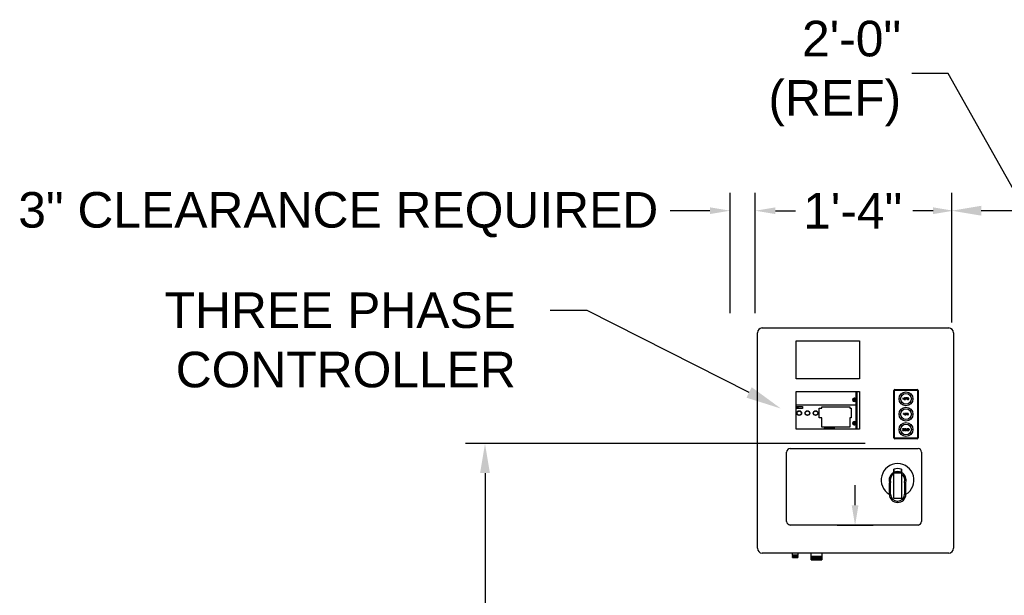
# Model space of a CAD drawing. Header units: inches. Extents: x 170 to 288, y 234 to 248.
# Tile 16 of 256: x 174.49 to 177.08, y 241.75 to 243.27. Entities that reach past the tile are written whole.
import ezdxf
from ezdxf import colors
from ezdxf.entities.mleader import LeaderData, LeaderLine
from ezdxf.math import Vec2, Vec3

# ---------------------------------------------------------------- set-up
doc = ezdxf.new("R2010")
doc.units = ezdxf.units.IN
doc.header["$LTSCALE"] = 0.25
doc.header["$MEASUREMENT"] = 0
doc.layers.add('ANNOTATIONS', color=1, linetype='Continuous')
doc.layers.add('SLIM E GUIDE MOTOR LH', color=7, linetype='Continuous')
doc.styles.add('ARIAL', font='arial.ttf', dxfattribs={"height": 0.09375})
doc.styles.add('ROMANS', font='Romans', dxfattribs={"height": 0.09375})
doc.styles.get("Standard").update_dxf_attribs({"font": 'romans.shx'})
doc.dimstyles.get("Standard").update_dxf_attribs({"dimscale": 60, "dimtxt": 0.0833, "dimasz": 0.0833, "dimexe": 0.0833, "dimexo": 0.04, "dimgap": 0.09, "dimtad": 0, "dimtih": 1, "dimtoh": 1, "dimdec": 4, "dimzin": 1, "dimdsep": 46, "dimlunit": 4, "dimtxsty": 'Standard', "dimcen": 0.09, "dimclrt": 150, "dimadec": 4, "dimazin": 2, "dimtfac": 1, "dimtdec": 0, "dimtofl": 0, "dimtmove": 0, "dimatfit": 3, "dimfxl": 1, "dimtolj": 1, "dimtzin": 0, "dimlwd": -1, "dimlwe": -1, "dimarcsym": 1})

msp = doc.modelspace()

# ---------------------------------------------------------------- linework, layer by layer
at = {"layer": 'ANNOTATIONS'}
for p, q in [((176.36117, 242.49738), (176.36117, 242.81408)), ((176.42684, 242.49738), (176.42684, 242.81408)), ((176.9441, 242.47227), (176.9441, 242.81408)), ((176.30803, 242.76694), (176.20343, 242.76694)), ((176.48028, 242.76694), (176.53342, 242.76694)), ((176.89518, 242.76694), (176.84204, 242.76694)), ((177.2538, 242.76694), (177.02176, 242.76694)), ((176.716, 242.15375), (175.66505, 242.15375)), ((175.71614, 242.07608), (175.71614, 241.27566)), ((176.68984, 241.99149), (176.68984, 242.04463)), ((176.73697, 241.93835), (176.64271, 241.93835))]:
    msp.add_line(p, q, dxfattribs=at)
for points in [[(176.30803, 242.7758), (176.30803, 242.75809), (176.36117, 242.76694)], [(176.48028, 242.7758), (176.48028, 242.75809), (176.42714, 242.76694)], [(176.89518, 242.7758), (176.89518, 242.75809), (176.94832, 242.76694)], [(177.02176, 242.754), (177.02176, 242.77989), (176.9441, 242.76694)], [(175.72909, 242.07608), (175.7032, 242.07608), (175.71614, 242.15375)], [(176.6987, 241.99149), (176.68099, 241.99149), (176.68984, 241.93835)]]:
    msp.add_solid(points, dxfattribs=at)
at = {"layer": 'SLIM E GUIDE MOTOR LH'}
for p, q in [((176.44521, 242.45821), (176.93615, 242.45821)), ((176.43274, 241.87814), (176.43274, 242.44573)), ((176.94862, 242.44573), (176.94862, 241.87814)), ((176.5348, 242.32468), (176.5348, 242.4245)), ((176.5348, 242.4245), (176.70116, 242.4245)), ((176.70116, 242.4245), (176.70116, 242.32468)), ((176.70116, 242.32468), (176.5348, 242.32468)), ((176.79429, 242.29619), (176.85324, 242.29619)), ((176.5348, 242.19141), (176.5348, 242.29096)), ((176.5348, 242.29096), (176.70116, 242.29096)), ((176.6923, 242.27192), (176.6923, 242.29096)), ((176.69237, 242.29096), (176.69237, 242.27182)), ((176.69302, 242.2704), (176.69302, 242.29096)), ((176.69342, 242.19141), (176.69342, 242.29096)), ((176.69381, 242.19141), (176.69381, 242.29096)), ((176.69564, 242.19141), (176.69564, 242.29096)), ((176.70116, 242.29096), (176.70116, 242.19141)), ((176.79167, 242.16913), (176.79167, 242.29357)), ((176.79367, 242.16913), (176.79367, 242.29357)), ((176.79429, 242.2942), (176.85324, 242.2942)), ((176.81627, 242.27401), (176.81627, 242.26985)), ((176.81664, 242.27401), (176.81627, 242.27401)), ((176.81627, 242.26985), (176.81635, 242.26985)), ((176.81635, 242.26985), (176.81909, 242.27312)), ((176.81664, 242.27074), (176.81664, 242.27401)), ((176.81939, 242.27401), (176.81664, 242.27074)), ((176.81909, 242.27312), (176.81909, 242.26985)), ((176.81909, 242.26985), (176.81946, 242.26985)), ((176.81946, 242.27401), (176.81939, 242.27401)), ((176.81946, 242.26985), (176.81946, 242.27401)), ((176.82021, 242.27401), (176.82021, 242.27359)), ((176.82256, 242.27401), (176.82021, 242.27401)), ((176.82021, 242.27359), (176.82218, 242.27359)), ((176.82021, 242.27231), (176.82021, 242.27188)), ((176.82218, 242.27231), (176.82021, 242.27231)), ((176.82021, 242.27188), (176.82218, 242.27188)), ((176.82021, 242.27028), (176.82021, 242.26985)), ((176.82218, 242.27028), (176.82021, 242.27028)), ((176.82021, 242.26985), (176.82256, 242.26985)), ((176.82218, 242.27359), (176.82218, 242.27231)), ((176.82218, 242.27188), (176.82218, 242.27028)), ((176.82256, 242.26985), (176.82256, 242.27401)), ((176.82484, 242.27359), (176.8256, 242.27359)), ((176.8256, 242.2722), (176.82487, 242.27219)), ((176.82597, 242.27401), (176.82515, 242.27401)), ((176.8253, 242.27177), (176.8256, 242.27177)), ((176.8256, 242.27359), (176.8256, 242.2722)), ((176.8256, 242.27177), (176.8256, 242.26985)), ((176.8256, 242.26985), (176.82597, 242.26985)), ((176.82597, 242.26985), (176.82597, 242.27401)), ((176.85387, 242.29357), (176.85387, 242.16913)), ((176.85586, 242.29357), (176.85586, 242.16913)), ((176.5348, 242.25602), (176.6923, 242.25602)), ((176.5348, 242.2517), (176.55132, 242.2517)), ((176.55132, 242.24646), (176.5348, 242.24646)), ((176.53669, 242.2517), (176.53669, 242.24646)), ((176.53721, 242.2517), (176.53721, 242.24646)), ((176.53818, 242.24646), (176.53818, 242.2517)), ((176.53833, 242.2517), (176.53833, 242.24646)), ((176.5387, 242.24646), (176.5387, 242.2517)), ((176.53886, 242.2517), (176.53886, 242.24646)), ((176.53983, 242.24646), (176.53983, 242.2517)), ((176.54034, 242.24646), (176.54034, 242.2517)), ((176.55132, 242.2517), (176.55132, 242.24646)), ((176.59501, 242.22196), (176.59501, 242.24751)), ((176.59501, 242.24751), (176.60257, 242.24751)), ((176.60257, 242.25096), (176.67593, 242.25096)), ((176.60257, 242.24751), (176.60257, 242.25096)), ((176.67593, 242.25096), (176.67593, 242.24751)), ((176.67593, 242.24751), (176.67931, 242.24751)), ((176.67931, 242.24751), (176.67931, 242.22196)), ((176.6923, 242.26632), (176.6923, 242.21035)), ((176.69237, 242.26641), (176.69237, 242.21025)), ((176.69302, 242.20884), (176.69302, 242.26783)), ((176.60257, 242.22196), (176.59501, 242.22196)), ((176.60257, 242.19725), (176.60257, 242.22196)), ((176.67931, 242.22196), (176.67593, 242.22196)), ((176.67593, 242.22196), (176.67593, 242.19725)), ((176.81819, 242.23295), (176.81896, 242.23295)), ((176.81896, 242.23156), (176.81823, 242.23155)), ((176.81933, 242.23338), (176.81851, 242.23338)), ((176.81866, 242.23114), (176.81896, 242.23114)), ((176.81896, 242.23295), (176.81896, 242.23156)), ((176.81896, 242.23114), (176.81896, 242.22922)), ((176.81896, 242.22922), (176.81933, 242.22922)), ((176.81933, 242.22922), (176.81933, 242.23338)), ((176.82498, 242.23338), (176.82498, 242.23295)), ((176.82717, 242.23338), (176.82498, 242.23338)), ((176.82498, 242.23295), (176.82589, 242.23295)), ((176.82589, 242.23295), (176.82589, 242.22922)), ((176.82589, 242.22922), (176.82626, 242.22922)), ((176.82626, 242.23295), (176.82717, 242.23295)), ((176.82626, 242.22922), (176.82626, 242.23295)), ((176.82717, 242.23295), (176.82717, 242.23338)), ((176.82759, 242.23278), (176.82793, 242.23252)), ((176.82999, 242.23002), (176.82964, 242.23023)), ((176.67593, 242.19726), (176.60257, 242.19726)), ((176.67593, 242.19725), (176.60257, 242.19725)), ((176.60683, 242.19249), (176.60881, 242.19249)), ((176.60683, 242.19141), (176.60683, 242.19249)), ((176.60881, 242.19484), (176.60881, 242.19141)), ((176.63543, 242.19484), (176.60881, 242.19484)), ((176.60881, 242.19461), (176.63543, 242.19461)), ((176.60881, 242.19422), (176.63543, 242.19422)), ((176.60916, 242.193), (176.60983, 242.19141)), ((176.60946, 242.193), (176.60916, 242.193)), ((176.61013, 242.19141), (176.60946, 242.193)), ((176.61011, 242.19484), (176.61011, 242.19511)), ((176.61011, 242.19511), (176.63434, 242.19511)), ((176.61154, 242.193), (176.61086, 242.19141)), ((176.61116, 242.19141), (176.61184, 242.193)), ((176.61184, 242.193), (176.61154, 242.193)), ((176.61957, 242.19268), (176.61995, 242.19268)), ((176.62023, 242.193), (176.61963, 242.193)), ((176.61995, 242.19168), (176.61977, 242.19168)), ((176.61995, 242.19268), (176.61995, 242.19168)), ((176.62023, 242.19141), (176.62023, 242.193)), ((176.62583, 242.193), (176.6251, 242.19141)), ((176.6254, 242.19141), (176.62586, 242.1924)), ((176.62587, 242.193), (176.62583, 242.193)), ((176.62586, 242.1924), (176.62632, 242.19141)), ((176.62663, 242.19141), (176.62587, 242.193)), ((176.63231, 242.19248), (176.63231, 242.19156)), ((176.63259, 242.19248), (176.63231, 242.19248)), ((176.63259, 242.19156), (176.63259, 242.19248)), ((176.63434, 242.19511), (176.63434, 242.19484)), ((176.63543, 242.19141), (176.63543, 242.19484)), ((176.63543, 242.19249), (176.63761, 242.19249)), ((176.63761, 242.19249), (176.63761, 242.19141)), ((176.6384, 242.19726), (176.6384, 242.19725)), ((176.63905, 242.19726), (176.63905, 242.19725)), ((176.64429, 242.19725), (176.64429, 242.19726)), ((176.64495, 242.19725), (176.64495, 242.19726)), ((176.67148, 242.19726), (176.67148, 242.19725)), ((176.672, 242.19726), (176.672, 242.19725)), ((176.67297, 242.19725), (176.67297, 242.19726)), ((176.67312, 242.19726), (176.67312, 242.19725)), ((176.67349, 242.19725), (176.67349, 242.19726)), ((176.67365, 242.19726), (176.67365, 242.19725)), ((176.67462, 242.19725), (176.67462, 242.19726)), ((176.67514, 242.19725), (176.67514, 242.19726)), ((176.68375, 242.20698), (176.69293, 242.20653)), ((176.6923, 242.20475), (176.6923, 242.19141)), ((176.69237, 242.20485), (176.69237, 242.19141)), ((176.69302, 242.19141), (176.69302, 242.20627)), ((176.8145, 242.19263), (176.8145, 242.19221)), ((176.81685, 242.19263), (176.8145, 242.19263)), ((176.8145, 242.19221), (176.81648, 242.19221)), ((176.81648, 242.19221), (176.81648, 242.19093)), ((176.81685, 242.18848), (176.81685, 242.19263)), ((176.81776, 242.19204), (176.81809, 242.19178)), ((176.82703, 242.19263), (176.82703, 242.1889)), ((176.82741, 242.19263), (176.82703, 242.19263)), ((176.82741, 242.18848), (176.82741, 242.19263)), ((176.82826, 242.19187), (176.82859, 242.19162)), ((176.70116, 242.19141), (176.5348, 242.19141)), ((176.63139, 242.19156), (176.63139, 242.19141)), ((176.63231, 242.19156), (176.63139, 242.19156)), ((176.63351, 242.19156), (176.63259, 242.19156)), ((176.63351, 242.19141), (176.63351, 242.19156)), ((176.85324, 242.1685), (176.79429, 242.1685)), ((176.85324, 242.16651), (176.79429, 242.16651)), ((176.8145, 242.19093), (176.8145, 242.1905)), ((176.81648, 242.19093), (176.8145, 242.19093)), ((176.8145, 242.1905), (176.81648, 242.1905)), ((176.8145, 242.1889), (176.8145, 242.18848)), ((176.81648, 242.1889), (176.8145, 242.1889)), ((176.8145, 242.18848), (176.81685, 242.18848)), ((176.81648, 242.1905), (176.81648, 242.1889)), ((176.82016, 242.18928), (176.8198, 242.18949)), ((176.82543, 242.1889), (176.82543, 242.18848)), ((176.82703, 242.1889), (176.82543, 242.1889)), ((176.82543, 242.18848), (176.82741, 242.18848)), ((176.82859, 242.18949), (176.82826, 242.18924)), ((176.51903, 242.14097), (176.85541, 242.14097)), ((176.50955, 241.94882), (176.50955, 242.13149)), ((176.86489, 242.13149), (176.86489, 241.94882)), ((176.79169, 242.00882), (176.79169, 242.07714)), ((176.79169, 242.07714), (176.81165, 242.07714)), ((176.81165, 242.07714), (176.81165, 242.00882)), ((176.7799, 242.05043), (176.7799, 242.02062)), ((176.78323, 242.02062), (176.78323, 242.05164)), ((176.82012, 242.05164), (176.82012, 242.02062)), ((176.82345, 242.02062), (176.82345, 242.05043)), ((176.7799, 242.02062), (176.78323, 242.02062)), ((176.82345, 242.02062), (176.82012, 242.02062)), ((176.81165, 242.00882), (176.79169, 242.00882)), ((176.80167, 241.99884), (176.80167, 242.00217)), ((176.85541, 241.93934), (176.51903, 241.93934)), ((176.93615, 241.86566), (176.44521, 241.86566)), ((176.52444, 241.86), (176.52477, 241.86019)), ((176.52477, 241.85981), (176.52444, 241.86)), ((176.53974, 241.86), (176.52444, 241.86)), ((176.52444, 241.85934), (176.52477, 241.85953)), ((176.52477, 241.85914), (176.52444, 241.85934)), ((176.53974, 241.85934), (176.52444, 241.85934)), ((176.52444, 241.85867), (176.52477, 241.85886)), ((176.52477, 241.85848), (176.52444, 241.85867)), ((176.53974, 241.85867), (176.52444, 241.85867)), ((176.52444, 241.85801), (176.52477, 241.8582)), ((176.52477, 241.85781), (176.52444, 241.85801)), ((176.53974, 241.85801), (176.52444, 241.85801)), ((176.52444, 241.85734), (176.52477, 241.85753)), ((176.52477, 241.85715), (176.52444, 241.85734)), ((176.53974, 241.85734), (176.52444, 241.85734)), ((176.52444, 241.85668), (176.52477, 241.85687)), ((176.52477, 241.85648), (176.52444, 241.85668)), ((176.53974, 241.85668), (176.52444, 241.85668)), ((176.52444, 241.85601), (176.52477, 241.8562)), ((176.52477, 241.85582), (176.52444, 241.85601)), ((176.53974, 241.85601), (176.52444, 241.85601)), ((176.52444, 241.85534), (176.52477, 241.85554)), ((176.52477, 241.85515), (176.52444, 241.85534)), ((176.53974, 241.85534), (176.52444, 241.85534)), ((176.52477, 241.86019), (176.52477, 241.86566)), ((176.53941, 241.86019), (176.52477, 241.86019)), ((176.52477, 241.85953), (176.52477, 241.85981)), ((176.53941, 241.85981), (176.52477, 241.85981)), ((176.53941, 241.85953), (176.52477, 241.85953)), ((176.52477, 241.85886), (176.52477, 241.85914)), ((176.53941, 241.85914), (176.52477, 241.85914)), ((176.53941, 241.85886), (176.52477, 241.85886)), ((176.52477, 241.8582), (176.52477, 241.85848)), ((176.53941, 241.85848), (176.52477, 241.85848)), ((176.53941, 241.8582), (176.52477, 241.8582)), ((176.52477, 241.85753), (176.52477, 241.85781)), ((176.53941, 241.85781), (176.52477, 241.85781)), ((176.53941, 241.85753), (176.52477, 241.85753)), ((176.52477, 241.85687), (176.52477, 241.85715)), ((176.53941, 241.85715), (176.52477, 241.85715)), ((176.53941, 241.85687), (176.52477, 241.85687)), ((176.52477, 241.8562), (176.52477, 241.85648)), ((176.53941, 241.85648), (176.52477, 241.85648)), ((176.53941, 241.8562), (176.52477, 241.8562)), ((176.52477, 241.85554), (176.52477, 241.85582)), ((176.53941, 241.85582), (176.52477, 241.85582)), ((176.53941, 241.85554), (176.52477, 241.85554)), ((176.52477, 241.85368), (176.52477, 241.85515)), ((176.53941, 241.85515), (176.52477, 241.85515)), ((176.53941, 241.86566), (176.53941, 241.86019)), ((176.53941, 241.86019), (176.53974, 241.86)), ((176.53974, 241.86), (176.53941, 241.85981)), ((176.53941, 241.85981), (176.53941, 241.85953)), ((176.53941, 241.85953), (176.53974, 241.85934)), ((176.53974, 241.85934), (176.53941, 241.85914)), ((176.53941, 241.85914), (176.53941, 241.85886)), ((176.53941, 241.85886), (176.53974, 241.85867)), ((176.53974, 241.85867), (176.53941, 241.85848)), ((176.53941, 241.85848), (176.53941, 241.8582)), ((176.53941, 241.8582), (176.53974, 241.85801)), ((176.53974, 241.85801), (176.53941, 241.85781)), ((176.53941, 241.85781), (176.53941, 241.85753)), ((176.53941, 241.85753), (176.53974, 241.85734)), ((176.53974, 241.85734), (176.53941, 241.85715)), ((176.53941, 241.85715), (176.53941, 241.85687)), ((176.53941, 241.85687), (176.53974, 241.85668)), ((176.53974, 241.85668), (176.53941, 241.85648)), ((176.53941, 241.85648), (176.53941, 241.8562)), ((176.53941, 241.8562), (176.53974, 241.85601)), ((176.53974, 241.85601), (176.53941, 241.85582)), ((176.53941, 241.85582), (176.53941, 241.85554)), ((176.53941, 241.85554), (176.53974, 241.85534)), ((176.53974, 241.85534), (176.53941, 241.85515)), ((176.53941, 241.85515), (176.53941, 241.85368)), ((176.57378, 241.85634), (176.57411, 241.85653)), ((176.57411, 241.85615), (176.57378, 241.85634)), ((176.60306, 241.85634), (176.57378, 241.85634)), ((176.57378, 241.85551), (176.57411, 241.8557)), ((176.57411, 241.85532), (176.57378, 241.85551)), ((176.60306, 241.85551), (176.57378, 241.85551)), ((176.57378, 241.85468), (176.57411, 241.85487)), ((176.57411, 241.85653), (176.57411, 241.86566)), ((176.57411, 241.85653), (176.60273, 241.85653)), ((176.57411, 241.8557), (176.57411, 241.85615)), ((176.60273, 241.85615), (176.57411, 241.85615)), ((176.57411, 241.8557), (176.60273, 241.8557)), ((176.57411, 241.85487), (176.57411, 241.85532)), ((176.60273, 241.85532), (176.57411, 241.85532)), ((176.57411, 241.85487), (176.60273, 241.85487)), ((176.60273, 241.86566), (176.60273, 241.85653)), ((176.60273, 241.85653), (176.60306, 241.85634)), ((176.60306, 241.85634), (176.60273, 241.85615)), ((176.60273, 241.85615), (176.60273, 241.8557)), ((176.60273, 241.8557), (176.60306, 241.85551)), ((176.60306, 241.85551), (176.60273, 241.85532)), ((176.60273, 241.85532), (176.60273, 241.85487)), ((176.60273, 241.85487), (176.60306, 241.85468)), ((176.52477, 241.85368), (176.53941, 241.85368)), ((176.57411, 241.85449), (176.57378, 241.85468)), ((176.60306, 241.85468), (176.57378, 241.85468)), ((176.57378, 241.85385), (176.57411, 241.85404)), ((176.57411, 241.85365), (176.57378, 241.85385)), ((176.60306, 241.85385), (176.57378, 241.85385)), ((176.57378, 241.85302), (176.57411, 241.85321)), ((176.57411, 241.85282), (176.57378, 241.85302)), ((176.60306, 241.85302), (176.57378, 241.85302)), ((176.57378, 241.85218), (176.57411, 241.85238)), ((176.57411, 241.85199), (176.57378, 241.85218)), ((176.60306, 241.85218), (176.57378, 241.85218)), ((176.57378, 241.85135), (176.57411, 241.85154)), ((176.57411, 241.85116), (176.57378, 241.85135)), ((176.60306, 241.85135), (176.57378, 241.85135)), ((176.57378, 241.85052), (176.57411, 241.85071)), ((176.57411, 241.85033), (176.57378, 241.85052)), ((176.60306, 241.85052), (176.57378, 241.85052)), ((176.57411, 241.85404), (176.57411, 241.85449)), ((176.60273, 241.85449), (176.57411, 241.85449)), ((176.57411, 241.85404), (176.60273, 241.85404)), ((176.57411, 241.85321), (176.57411, 241.85365)), ((176.60273, 241.85365), (176.57411, 241.85365)), ((176.57411, 241.85321), (176.60273, 241.85321)), ((176.57411, 241.85238), (176.57411, 241.85282)), ((176.60273, 241.85282), (176.57411, 241.85282)), ((176.57411, 241.85238), (176.60273, 241.85238)), ((176.57411, 241.85154), (176.57411, 241.85199)), ((176.60273, 241.85199), (176.57411, 241.85199)), ((176.57411, 241.85154), (176.60273, 241.85154)), ((176.57411, 241.85071), (176.57411, 241.85116)), ((176.60273, 241.85116), (176.57411, 241.85116)), ((176.57411, 241.85071), (176.60273, 241.85071)), ((176.57411, 241.84802), (176.57411, 241.85033)), ((176.60273, 241.85033), (176.57411, 241.85033)), ((176.57411, 241.84802), (176.60273, 241.84802)), ((176.60306, 241.85468), (176.60273, 241.85449)), ((176.60273, 241.85449), (176.60273, 241.85404)), ((176.60273, 241.85404), (176.60306, 241.85385)), ((176.60306, 241.85385), (176.60273, 241.85365)), ((176.60273, 241.85365), (176.60273, 241.85321)), ((176.60273, 241.85321), (176.60306, 241.85302)), ((176.60306, 241.85302), (176.60273, 241.85282)), ((176.60273, 241.85282), (176.60273, 241.85238)), ((176.60273, 241.85238), (176.60306, 241.85218)), ((176.60306, 241.85218), (176.60273, 241.85199)), ((176.60273, 241.85199), (176.60273, 241.85154)), ((176.60273, 241.85154), (176.60306, 241.85135)), ((176.60306, 241.85135), (176.60273, 241.85116)), ((176.60273, 241.85116), (176.60273, 241.85071)), ((176.60273, 241.85071), (176.60306, 241.85052)), ((176.60306, 241.85052), (176.60273, 241.85033)), ((176.60273, 241.85033), (176.60273, 241.84802))]:
    msp.add_line(p, q, dxfattribs=at)
at = {"layer": 'SLIM E GUIDE MOTOR LH', "flags": 128}
for points in [[(176.693, 242.26969), (176.69191, 242.26975), (176.69077, 242.2698), (176.6896, 242.26986), (176.68841, 242.26992), (176.68723, 242.26997), (176.68606, 242.27003), (176.68492, 242.27008), (176.68382, 242.27014)], [(176.68375, 242.26854), (176.68484, 242.26849), (176.68598, 242.26843), (176.68715, 242.26838), (176.68834, 242.26832), (176.68952, 242.26826), (176.69069, 242.26821), (176.69183, 242.26815), (176.69293, 242.2681)], [(176.693, 242.20813), (176.69191, 242.20818), (176.69077, 242.20823), (176.6896, 242.20829), (176.68841, 242.20835), (176.68723, 242.20841), (176.68606, 242.20846), (176.68492, 242.20852), (176.68382, 242.20857)]]:
    msp.add_lwpolyline(points, dxfattribs=at)
at = {"layer": 'SLIM E GUIDE MOTOR LH'}
for centre, radius in [((176.68837, 242.26912), 0.00482), ((176.82377, 242.27171), 0.0183), ((176.82377, 242.27171), 0.01414), ((176.82377, 242.23135), 0.0183), ((176.82377, 242.23135), 0.01414), ((176.54271, 242.23408), 0.00622), ((176.56432, 242.23408), 0.00622), ((176.58594, 242.23408), 0.00622), ((176.68837, 242.20755), 0.00482), ((176.82377, 242.19099), 0.0183), ((176.82377, 242.19099), 0.01414)]:
    msp.add_circle(centre, radius, dxfattribs=at)
for centre, radius, start, end in [((176.44521, 242.44573), 0.01248, 90, 180), ((176.93615, 242.44573), 0.01248, 0, 90), ((176.79429, 242.29357), 0.00262, 90, 180), ((176.85324, 242.29357), 0.00262, 0, 90), ((176.68837, 242.26912), 0.00473, 167.49357, 186.95106), ((176.68837, 242.26912), 0.00466, 7.07983, 167.36481), ((176.68837, 242.26912), 0.00473, 347.49357, 6.95106), ((176.79429, 242.29357), 0.000624, 90, 180), ((176.85324, 242.29357), 0.000624, 0, 90), ((176.68837, 242.26912), 0.00466, 187.07983, 347.36481), ((176.68837, 242.20755), 0.00473, 167.49357, 186.95106), ((176.68837, 242.20755), 0.00466, 187.07983, 347.36481), ((176.68837, 242.20755), 0.00466, 7.07983, 167.36481), ((176.68837, 242.20755), 0.00473, 347.49357, 6.95106), ((176.79429, 242.16913), 0.00262, 180, 270), ((176.79429, 242.16913), 0.000624, 180, 270), ((176.85324, 242.16913), 0.000624, 270, 0), ((176.85324, 242.16913), 0.00262, 270, 0), ((176.52052, 242.12999), 0.01108, 97.7581, 172.2419), ((176.85392, 242.12999), 0.01108, 7.7581, 82.2419), ((176.80168, 242.05779), 0.04323, 300.24247, 239.75749), ((176.80168, 242.05779), 0.04322, 300.24804, 239.75194), ((176.80168, 242.05779), 0.03025, 70.7446, 109.279), ((176.80168, 242.05779), 0.02257, 116.2649, 197.09777), ((176.80168, 242.05779), 0.01944, 120.90941, 198.43237), ((176.80168, 242.05779), 0.02217, 63.25995, 116.77409), ((176.80168, 242.05779), 0.02061, 69.85267, 110.14733), ((176.80168, 242.05779), 0.02257, 342.90223, 63.76839), ((176.80168, 242.05779), 0.01944, 341.56763, 59.13097), ((176.80168, 242.02062), 0.02178, 180, 269.97432), ((176.80168, 242.02062), 0.01845, 180, 269.97432), ((176.80167, 242.02062), 0.02178, 270, 0), ((176.80167, 242.02062), 0.01845, 270.00463, 0), ((176.52052, 241.95032), 0.01108, 187.7581, 262.2419), ((176.85392, 241.95032), 0.01108, 277.7581, 352.2419), ((176.44521, 241.87814), 0.01248, 180, 270), ((176.93615, 241.87814), 0.01248, 270, 0)]:
    msp.add_arc(centre, radius, start, end, dxfattribs=at)
for points, knots in [([(176.82421, 242.27395), (176.82408, 242.27391), (176.82383, 242.27381), (176.82357, 242.27353), (176.82343, 242.27321), (176.82342, 242.273), (176.82341, 242.2729)], [0, 0, 0, 0, 0.279707, 0.5593748, 0.7795026, 1, 1, 1, 1]), ([(176.82341, 242.2729), (176.82342, 242.27276), (176.82344, 242.27249), (176.82365, 242.27215), (176.82393, 242.27194), (176.82414, 242.27187), (176.82424, 242.27184)], [0, 0, 0, 0, 0.2800999, 0.5593276, 0.7794584, 1, 1, 1, 1]), ([(176.82378, 242.2729), (176.8238, 242.27302), (176.82383, 242.2732), (176.82398, 242.27338), (176.82428, 242.27359), (176.82459, 242.27359), (176.82484, 242.27359)], [0, 0, 0, 0, 0.2489628, 0.3747297, 0.5003786, 1, 1, 1, 1]), ([(176.82487, 242.27219), (176.82462, 242.27219), (176.8243, 242.27219), (176.82399, 242.2724), (176.82383, 242.27259), (176.8238, 242.27277), (176.82378, 242.2729)], [0, 0, 0, 0, 0.4997189, 0.6253482, 0.7510784, 1, 1, 1, 1]), ([(176.82515, 242.27401), (176.82498, 242.27401), (176.82466, 242.27402), (176.82435, 242.27397), (176.82421, 242.27395)], [0, 0, 0, 0, 0.56031203, 1, 1, 1, 1]), ([(176.82424, 242.27184), (176.82444, 242.27182), (176.82479, 242.27177), (176.82514, 242.27177), (176.8253, 242.27177)], [0, 0, 0, 0, 0.5596968, 1, 1, 1, 1]), ([(176.82904, 242.27412), (176.82871, 242.27409), (176.82806, 242.27402), (176.82733, 242.27343), (176.82689, 242.2727), (176.82684, 242.27219), (176.82682, 242.27194)], [0, 0, 0, 0, 0.2797658, 0.559356, 0.7795697, 1, 1, 1, 1]), ([(176.82682, 242.27194), (176.82686, 242.27161), (176.82693, 242.27097), (176.82753, 242.27025), (176.82824, 242.26981), (176.82875, 242.26977), (176.829, 242.26975)], [0, 0, 0, 0, 0.2796319, 0.5593417, 0.779597, 1, 1, 1, 1]), ([(176.8272, 242.27194), (176.82723, 242.2722), (176.82729, 242.27273), (176.8278, 242.2733), (176.8284, 242.27363), (176.82881, 242.27367), (176.82902, 242.27369)], [0, 0, 0, 0, 0.2794631, 0.5588709, 0.7795149, 1, 1, 1, 1]), ([(176.82902, 242.27017), (176.82875, 242.2702), (176.82823, 242.27026), (176.82761, 242.27072), (176.82725, 242.27131), (176.82722, 242.27173), (176.8272, 242.27194)], [0, 0, 0, 0, 0.2798308, 0.5593888, 0.7796497, 1, 1, 1, 1]), ([(176.829, 242.26975), (176.82933, 242.26978), (176.82997, 242.26985), (176.83069, 242.27044), (176.83113, 242.27116), (176.83117, 242.27166), (176.8312, 242.27192)], [0, 0, 0, 0, 0.279663, 0.5593532, 0.7796358, 1, 1, 1, 1]), ([(176.82902, 242.27369), (176.82928, 242.27366), (176.82981, 242.27359), (176.83041, 242.27313), (176.83077, 242.27254), (176.8308, 242.27212), (176.83082, 242.27192)], [0, 0, 0, 0, 0.2796275, 0.5593508, 0.7796323, 1, 1, 1, 1]), ([(176.83082, 242.27192), (176.83079, 242.27166), (176.83073, 242.27113), (176.83022, 242.27057), (176.82963, 242.27023), (176.82922, 242.27019), (176.82902, 242.27017)], [0, 0, 0, 0, 0.2794171, 0.5590784, 0.7794776, 1, 1, 1, 1]), ([(176.8312, 242.27192), (176.83116, 242.27224), (176.83108, 242.27288), (176.83051, 242.27361), (176.82979, 242.27404), (176.82929, 242.2741), (176.82904, 242.27412)], [0, 0, 0, 0, 0.2797309, 0.5593263, 0.7796803, 1, 1, 1, 1]), ([(176.53714, 242.23408), (176.53722, 242.23338), (176.53733, 242.2323), (176.53802, 242.231), (176.53874, 242.23011), (176.53964, 242.22939), (176.54093, 242.22872), (176.54271, 242.22838), (176.54449, 242.22872), (176.54578, 242.22939), (176.54667, 242.23011), (176.5474, 242.231), (176.54807, 242.2323), (176.54841, 242.23408), (176.54807, 242.23585), (176.5474, 242.23715), (176.54667, 242.23804), (176.54578, 242.23876), (176.54449, 242.23944), (176.54271, 242.23978), (176.54093, 242.23944), (176.53964, 242.23876), (176.53874, 242.23804), (176.53802, 242.23715), (176.53733, 242.23585), (176.53722, 242.23478), (176.53714, 242.23408)], [0, 0, 0, 0, 0.059864, 0.0920901, 0.1250002, 0.1579098, 0.1901354, 0.25, 0.309864, 0.3420901, 0.3749998, 0.4079095, 0.4401356, 0.4999996, 0.5598642, 0.5920898, 0.6249994, 0.6579095, 0.6901356, 0.7499996, 0.8098642, 0.8420898, 0.8749998, 0.9079098, 0.9401354, 1, 1, 1, 1]), ([(176.55876, 242.23408), (176.55883, 242.23338), (176.55894, 242.2323), (176.55964, 242.231), (176.56036, 242.23011), (176.56125, 242.22939), (176.56255, 242.22872), (176.56432, 242.22838), (176.5661, 242.22872), (176.5674, 242.22939), (176.56829, 242.23011), (176.56901, 242.231), (176.56968, 242.2323), (176.57002, 242.23408), (176.56968, 242.23585), (176.56901, 242.23715), (176.56829, 242.23804), (176.5674, 242.23876), (176.5661, 242.23944), (176.56432, 242.23978), (176.56255, 242.23944), (176.56125, 242.23876), (176.56036, 242.23804), (176.55964, 242.23715), (176.55894, 242.23585), (176.55883, 242.23478), (176.55876, 242.23408)], [0, 0, 0, 0, 0.0598641, 0.09209, 0.125, 0.1579097, 0.1901358, 0.2499998, 0.3098638, 0.3420899, 0.3749996, 0.4079096, 0.4401355, 0.4999996, 0.5598643, 0.5920896, 0.6249996, 0.6579097, 0.6901358, 0.7499998, 0.8098638, 0.8420899, 0.8749999, 0.90791, 0.9401353, 1, 1, 1, 1]), ([(176.58037, 242.23408), (176.58044, 242.23338), (176.58056, 242.2323), (176.58125, 242.231), (176.58197, 242.23011), (176.58286, 242.22939), (176.58416, 242.22872), (176.58594, 242.22838), (176.58771, 242.22872), (176.58901, 242.22939), (176.5899, 242.23011), (176.59062, 242.231), (176.5913, 242.2323), (176.59164, 242.23408), (176.5913, 242.23585), (176.59062, 242.23715), (176.5899, 242.23804), (176.58901, 242.23876), (176.58771, 242.23944), (176.58594, 242.23978), (176.58416, 242.23944), (176.58286, 242.23876), (176.58197, 242.23804), (176.58125, 242.23715), (176.58056, 242.23585), (176.58044, 242.23478), (176.58037, 242.23408)], [0, 0, 0, 0, 0.059864, 0.0920901, 0.1249998, 0.1579095, 0.1901356, 0.2499996, 0.3098642, 0.3420898, 0.3749995, 0.4079095, 0.4401355, 0.4999996, 0.5598642, 0.5920897, 0.6249997, 0.6579098, 0.6901354, 0.75, 0.809864, 0.8420901, 0.8750001, 0.9079098, 0.9401354, 1, 1, 1, 1]), ([(176.81757, 242.23331), (176.81744, 242.23327), (176.81719, 242.23318), (176.81693, 242.23289), (176.81679, 242.23258), (176.81678, 242.23237), (176.81677, 242.23226)], [0, 0, 0, 0, 0.27970407, 0.5593845, 0.7795145, 1, 1, 1, 1]), ([(176.81677, 242.23226), (176.81678, 242.23212), (176.8168, 242.23185), (176.81701, 242.23152), (176.81729, 242.2313), (176.8175, 242.23124), (176.8176, 242.2312)], [0, 0, 0, 0, 0.2800985, 0.5593248, 0.7794626, 1, 1, 1, 1]), ([(176.81714, 242.23226), (176.81716, 242.23238), (176.81719, 242.23256), (176.81734, 242.23274), (176.81764, 242.23296), (176.81795, 242.23295), (176.81819, 242.23295)], [0, 0, 0, 0, 0.24897489, 0.37473093, 0.50038246, 1, 1, 1, 1]), ([(176.81823, 242.23155), (176.81797, 242.23155), (176.81766, 242.23155), (176.81735, 242.23176), (176.81719, 242.23195), (176.81716, 242.23214), (176.81714, 242.23226)], [0, 0, 0, 0, 0.499724, 0.625347, 0.7510888, 1, 1, 1, 1]), ([(176.81851, 242.23338), (176.81834, 242.23338), (176.81802, 242.23338), (176.8177, 242.23333), (176.81757, 242.23331)], [0, 0, 0, 0, 0.5603143, 1, 1, 1, 1]), ([(176.8176, 242.2312), (176.8178, 242.23118), (176.81815, 242.23114), (176.8185, 242.23114), (176.81866, 242.23114)], [0, 0, 0, 0, 0.5596942, 1, 1, 1, 1]), ([(176.82239, 242.23348), (176.82207, 242.23345), (176.82142, 242.23338), (176.82069, 242.23279), (176.82025, 242.23206), (176.8202, 242.23155), (176.82018, 242.2313)], [0, 0, 0, 0, 0.2797677, 0.5593574, 0.7795699, 1, 1, 1, 1]), ([(176.82018, 242.2313), (176.82022, 242.23097), (176.82029, 242.23033), (176.82088, 242.22961), (176.8216, 242.22917), (176.82211, 242.22913), (176.82236, 242.22911)], [0, 0, 0, 0, 0.2796267, 0.5593423, 0.7795967, 1, 1, 1, 1]), ([(176.82056, 242.2313), (176.82059, 242.23156), (176.82065, 242.23209), (176.82116, 242.23266), (176.82176, 242.23299), (176.82217, 242.23304), (176.82238, 242.23306)], [0, 0, 0, 0, 0.2794695, 0.5588701, 0.7795183, 1, 1, 1, 1]), ([(176.82238, 242.22954), (176.82211, 242.22957), (176.82158, 242.22963), (176.82097, 242.23008), (176.82061, 242.23067), (176.82057, 242.23109), (176.82056, 242.2313)], [0, 0, 0, 0, 0.2798285, 0.5593874, 0.7796559, 1, 1, 1, 1]), ([(176.82236, 242.22911), (176.82268, 242.22915), (176.82333, 242.22922), (176.82405, 242.2298), (176.82449, 242.23052), (176.82453, 242.23102), (176.82455, 242.23128)], [0, 0, 0, 0, 0.2796641, 0.5593538, 0.7796361, 1, 1, 1, 1]), ([(176.82238, 242.23306), (176.82264, 242.23302), (176.82316, 242.23295), (176.82376, 242.23249), (176.82412, 242.2319), (176.82416, 242.23149), (176.82418, 242.23128)], [0, 0, 0, 0, 0.2796259, 0.5593459, 0.7796269, 1, 1, 1, 1]), ([(176.82418, 242.23128), (176.82415, 242.23102), (176.82409, 242.23049), (176.82358, 242.22993), (176.82299, 242.22959), (176.82258, 242.22955), (176.82238, 242.22954)], [0, 0, 0, 0, 0.2794118, 0.5590742, 0.779476, 1, 1, 1, 1]), ([(176.82455, 242.23128), (176.82452, 242.2316), (176.82444, 242.23224), (176.82387, 242.23297), (176.82315, 242.23341), (176.82265, 242.23346), (176.82239, 242.23348)], [0, 0, 0, 0, 0.2797307, 0.5593255, 0.7796808, 1, 1, 1, 1]), ([(176.82852, 242.23158), (176.82826, 242.23138), (176.8279, 242.23112), (176.82759, 242.23061), (176.82756, 242.23036), (176.82754, 242.23024)], [0, 0, 0, 0, 0.5601148, 0.7802789, 1, 1, 1, 1]), ([(176.82754, 242.23024), (176.82756, 242.23007), (176.82761, 242.22972), (176.82794, 242.22936), (176.82833, 242.22914), (176.82859, 242.22912), (176.82873, 242.22911)], [0, 0, 0, 0, 0.2791835, 0.5590838, 0.7794435, 1, 1, 1, 1]), ([(176.8287, 242.23348), (176.82857, 242.23347), (176.82832, 242.23344), (176.82792, 242.2332), (176.82772, 242.23294), (176.82759, 242.23278)], [0, 0, 0, 0, 0.2797514, 0.5594993, 1, 1, 1, 1]), ([(176.82791, 242.23024), (176.82792, 242.23032), (176.82794, 242.23047), (176.82803, 242.2306), (176.82806, 242.23065)], [0, 0, 0, 0, 0.558992, 1, 1, 1, 1]), ([(176.82873, 242.22954), (176.82862, 242.22955), (176.82839, 242.22957), (176.82812, 242.22974), (176.82795, 242.22998), (176.82792, 242.23015), (176.82791, 242.23024)], [0, 0, 0, 0, 0.2802733, 0.5601451, 0.7801527, 1, 1, 1, 1]), ([(176.82793, 242.23252), (176.82805, 242.23267), (176.82821, 242.23288), (176.82852, 242.23304), (176.82867, 242.23305), (176.82874, 242.23306)], [0, 0, 0, 0, 0.5598177, 0.7798497, 1, 1, 1, 1]), ([(176.82806, 242.23065), (176.82819, 242.23079), (176.82842, 242.23103), (176.82869, 242.23123), (176.82881, 242.23131)], [0, 0, 0, 0, 0.5594924, 1, 1, 1, 1]), ([(176.82908, 242.23199), (176.82898, 242.23191), (176.82879, 242.23177), (176.8286, 242.23164), (176.82852, 242.23158)], [0, 0, 0, 0, 0.5599086, 1, 1, 1, 1]), ([(176.82973, 242.23251), (176.82971, 242.23266), (176.82967, 242.23295), (176.82939, 242.23327), (176.82905, 242.23345), (176.82882, 242.23347), (176.8287, 242.23348)], [0, 0, 0, 0, 0.279549, 0.5587965, 0.779376, 1, 1, 1, 1]), ([(176.82964, 242.23023), (176.82952, 242.23004), (176.82935, 242.22977), (176.82899, 242.22956), (176.82882, 242.22955), (176.82873, 242.22954)], [0, 0, 0, 0, 0.5593242, 0.7797842, 1, 1, 1, 1]), ([(176.82873, 242.22911), (176.82888, 242.22913), (176.82919, 242.22916), (176.82966, 242.22947), (176.82987, 242.22981), (176.82999, 242.23002)], [0, 0, 0, 0, 0.2798786, 0.5596616, 1, 1, 1, 1]), ([(176.82874, 242.23306), (176.82883, 242.23305), (176.829, 242.23304), (176.8292, 242.23291), (176.82933, 242.23273), (176.82935, 242.2326), (176.82935, 242.23253)], [0, 0, 0, 0, 0.2802723, 0.55993, 0.779919, 1, 1, 1, 1]), ([(176.82881, 242.23131), (176.82895, 242.23141), (176.82919, 242.23158), (176.8294, 242.23179), (176.82949, 242.23188)], [0, 0, 0, 0, 0.5604046, 1, 1, 1, 1]), ([(176.82935, 242.23253), (176.82935, 242.23247), (176.82934, 242.23235), (176.82925, 242.23216), (176.82914, 242.23206), (176.82908, 242.23199)], [0, 0, 0, 0, 0.27994787, 0.55977488, 1, 1, 1, 1]), ([(176.82949, 242.23188), (176.82957, 242.23199), (176.8297, 242.23218), (176.82972, 242.23241), (176.82973, 242.23251)], [0, 0, 0, 0, 0.5598366, 1, 1, 1, 1]), ([(176.6139, 242.19308), (176.61365, 242.19306), (176.61316, 242.19301), (176.61262, 242.19256), (176.61228, 242.19202), (176.61225, 242.19164), (176.61224, 242.19145)], [0, 0, 0, 0, 0.2797685, 0.5593598, 0.7795723, 1, 1, 1, 1]), ([(176.61252, 242.19145), (176.61254, 242.19164), (176.61259, 242.19204), (176.61297, 242.19247), (176.61342, 242.19272), (176.61373, 242.19275), (176.61388, 242.19276)], [0, 0, 0, 0, 0.279464, 0.5588701, 0.7795128, 1, 1, 1, 1]), ([(176.61388, 242.19276), (176.61408, 242.19274), (176.61447, 242.19269), (176.61492, 242.19234), (176.61519, 242.1919), (176.61522, 242.19159), (176.61524, 242.19143)], [0, 0, 0, 0, 0.27962489, 0.55934971, 0.77962748, 1, 1, 1, 1]), ([(176.61552, 242.19143), (176.61549, 242.19167), (176.61543, 242.19215), (176.615, 242.1927), (176.61446, 242.19303), (176.61408, 242.19307), (176.6139, 242.19308)], [0, 0, 0, 0, 0.2797299, 0.55932695, 0.77968116, 1, 1, 1, 1]), ([(176.61963, 242.193), (176.61949, 242.193), (176.61923, 242.193), (176.61887, 242.19284), (176.61867, 242.19254), (176.61865, 242.19234), (176.61863, 242.19223)], [0, 0, 0, 0, 0.2813151, 0.5599241, 0.7799316, 1, 1, 1, 1]), ([(176.61863, 242.19223), (176.61864, 242.19216), (176.61865, 242.19201), (176.61875, 242.19176), (176.6189, 242.19164), (176.619, 242.19157)], [0, 0, 0, 0, 0.2808676, 0.5615175, 1, 1, 1, 1]), ([(176.61891, 242.19223), (176.61892, 242.1923), (176.61894, 242.19242), (176.61904, 242.19254), (176.61922, 242.19267), (176.61942, 242.19268), (176.61957, 242.19268)], [0, 0, 0, 0, 0.2492878, 0.3749238, 0.500647, 1, 1, 1, 1]), ([(176.61977, 242.19168), (176.61957, 242.19168), (176.61933, 242.19169), (176.61908, 242.19184), (176.61899, 242.19195), (176.61893, 242.19208), (176.61892, 242.19218), (176.61891, 242.19223)], [0, 0, 0, 0, 0.4986116, 0.6240096, 0.7494042, 0.8747378, 1, 1, 1, 1]), ([(176.81886, 242.19274), (176.81874, 242.19273), (176.81848, 242.1927), (176.81808, 242.19246), (176.81788, 242.1922), (176.81776, 242.19204)], [0, 0, 0, 0, 0.2797485, 0.559503, 1, 1, 1, 1]), ([(176.81809, 242.19178), (176.81821, 242.19193), (176.81837, 242.19214), (176.81868, 242.1923), (176.81883, 242.19231), (176.81891, 242.19231)], [0, 0, 0, 0, 0.5598189, 0.7798499, 1, 1, 1, 1]), ([(176.81989, 242.19177), (176.81987, 242.19192), (176.81983, 242.19221), (176.81955, 242.19253), (176.81921, 242.19271), (176.81898, 242.19273), (176.81886, 242.19274)], [0, 0, 0, 0, 0.2795544, 0.5588012, 0.7793774, 1, 1, 1, 1]), ([(176.81891, 242.19231), (176.81899, 242.19231), (176.81916, 242.1923), (176.81936, 242.19217), (176.81949, 242.19199), (176.81951, 242.19185), (176.81952, 242.19179)], [0, 0, 0, 0, 0.2802765, 0.5599329, 0.779921, 1, 1, 1, 1]), ([(176.81952, 242.19179), (176.81951, 242.19173), (176.8195, 242.19161), (176.81941, 242.19142), (176.81931, 242.19132), (176.81924, 242.19125)], [0, 0, 0, 0, 0.2799433, 0.5597769, 1, 1, 1, 1]), ([(176.81966, 242.19114), (176.81973, 242.19125), (176.81986, 242.19144), (176.81988, 242.19167), (176.81989, 242.19177)], [0, 0, 0, 0, 0.5598451, 1, 1, 1, 1]), ([(176.82279, 242.19274), (176.82247, 242.19271), (176.82182, 242.19264), (176.82109, 242.19205), (176.82065, 242.19132), (176.8206, 242.19081), (176.82058, 242.19056)], [0, 0, 0, 0, 0.2797671, 0.5593581, 0.7795717, 1, 1, 1, 1]), ([(176.82095, 242.19056), (176.82099, 242.19082), (176.82105, 242.19135), (176.82156, 242.19192), (176.82216, 242.19225), (176.82257, 242.19229), (176.82278, 242.19231)], [0, 0, 0, 0, 0.2794698, 0.5588706, 0.7795158, 1, 1, 1, 1]), ([(176.82278, 242.19231), (176.82304, 242.19228), (176.82356, 242.19221), (176.82416, 242.19175), (176.82452, 242.19116), (176.82456, 242.19075), (176.82458, 242.19054)], [0, 0, 0, 0, 0.2796283, 0.5593501, 0.7796324, 1, 1, 1, 1]), ([(176.82495, 242.19054), (176.82492, 242.19086), (176.82484, 242.1915), (176.82427, 242.19223), (176.82355, 242.19267), (176.82305, 242.19272), (176.82279, 242.19274)], [0, 0, 0, 0, 0.2797305, 0.5593273, 0.7796795, 1, 1, 1, 1]), ([(176.83007, 242.19274), (176.82968, 242.1927), (176.82896, 242.19262), (176.82847, 242.1921), (176.82826, 242.19187)], [0, 0, 0, 0, 0.55951486, 1, 1, 1, 1]), ([(176.82859, 242.19162), (176.82883, 242.19185), (176.82926, 242.19225), (176.82984, 242.19229), (176.8301, 242.19231)], [0, 0, 0, 0, 0.5584272, 1, 1, 1, 1]), ([(176.83231, 242.19058), (176.83227, 242.19091), (176.8322, 242.19156), (176.83158, 242.19227), (176.83084, 242.19268), (176.83033, 242.19272), (176.83007, 242.19274)], [0, 0, 0, 0, 0.27951347, 0.55907968, 0.77937343, 1, 1, 1, 1]), ([(176.8301, 242.19231), (176.83036, 242.19228), (176.83089, 242.19222), (176.83151, 242.19177), (176.83188, 242.19118), (176.83192, 242.19076), (176.83194, 242.19055)], [0, 0, 0, 0, 0.27985561, 0.55951782, 0.779687, 1, 1, 1, 1]), ([(176.619, 242.19157), (176.6189, 242.19154), (176.61879, 242.1915), (176.61871, 242.19142), (176.6187, 242.19141)], [0, 0, 0, 0, 0.9046821, 1, 1, 1, 1]), ([(176.81868, 242.19084), (176.81842, 242.19064), (176.81806, 242.19037), (176.81775, 242.18987), (176.81772, 242.18962), (176.8177, 242.18949)], [0, 0, 0, 0, 0.5601148, 0.7802844, 1, 1, 1, 1]), ([(176.8177, 242.18949), (176.81773, 242.18932), (176.81777, 242.18898), (176.8181, 242.18862), (176.81849, 242.1884), (176.81876, 242.18838), (176.81889, 242.18837)], [0, 0, 0, 0, 0.279184, 0.5590848, 0.7794474, 1, 1, 1, 1]), ([(176.81808, 242.1895), (176.81809, 242.18958), (176.8181, 242.18973), (176.81819, 242.18985), (176.81822, 242.18991)], [0, 0, 0, 0, 0.5589803, 1, 1, 1, 1]), ([(176.81889, 242.1888), (176.81878, 242.18881), (176.81856, 242.18883), (176.81828, 242.189), (176.81811, 242.18924), (176.81809, 242.18941), (176.81808, 242.1895)], [0, 0, 0, 0, 0.2802772, 0.5601457, 0.7801519, 1, 1, 1, 1]), ([(176.81822, 242.18991), (176.81835, 242.19005), (176.81858, 242.19029), (176.81885, 242.19049), (176.81897, 242.19057)], [0, 0, 0, 0, 0.5594942, 1, 1, 1, 1]), ([(176.81924, 242.19125), (176.81914, 242.19117), (176.81896, 242.19103), (176.81877, 242.1909), (176.81868, 242.19084)], [0, 0, 0, 0, 0.5598979, 1, 1, 1, 1]), ([(176.8198, 242.18949), (176.81968, 242.1893), (176.81951, 242.18903), (176.81916, 242.18882), (176.81898, 242.1888), (176.81889, 242.1888)], [0, 0, 0, 0, 0.5593189, 0.7797808, 1, 1, 1, 1]), ([(176.81889, 242.18837), (176.81904, 242.18838), (176.81935, 242.18842), (176.81983, 242.18873), (176.82003, 242.18907), (176.82016, 242.18928)], [0, 0, 0, 0, 0.2798804, 0.5596665, 1, 1, 1, 1]), ([(176.81897, 242.19057), (176.81911, 242.19067), (176.81935, 242.19084), (176.81956, 242.19105), (176.81966, 242.19114)], [0, 0, 0, 0, 0.5604147, 1, 1, 1, 1]), ([(176.82058, 242.19056), (176.82062, 242.19023), (176.82069, 242.18959), (176.82128, 242.18887), (176.822, 242.18843), (176.82251, 242.18839), (176.82276, 242.18837)], [0, 0, 0, 0, 0.2796315, 0.5593441, 0.7795978, 1, 1, 1, 1]), ([(176.82278, 242.1888), (176.82251, 242.18883), (176.82198, 242.18889), (176.82137, 242.18934), (176.82101, 242.18993), (176.82097, 242.19035), (176.82095, 242.19056)], [0, 0, 0, 0, 0.2798289, 0.5593875, 0.7796527, 1, 1, 1, 1]), ([(176.82276, 242.18837), (176.82308, 242.1884), (176.82373, 242.18848), (176.82444, 242.18906), (176.82489, 242.18978), (176.82493, 242.19028), (176.82495, 242.19054)], [0, 0, 0, 0, 0.2796638, 0.5593527, 0.7796359, 1, 1, 1, 1]), ([(176.82458, 242.19054), (176.82455, 242.19028), (176.82449, 242.18975), (176.82398, 242.18919), (176.82339, 242.18885), (176.82298, 242.18881), (176.82278, 242.1888)], [0, 0, 0, 0, 0.279417, 0.5590778, 0.7794767, 1, 1, 1, 1]), ([(176.82826, 242.18924), (176.82839, 242.18909), (176.82864, 242.1888), (176.82926, 242.18845), (176.82976, 242.1884), (176.83007, 242.18837)], [0, 0, 0, 0, 0.2804105, 0.5607949, 1, 1, 1, 1]), ([(176.83007, 242.1888), (176.82975, 242.18883), (176.82917, 242.18891), (176.82877, 242.18931), (176.82859, 242.18949)], [0, 0, 0, 0, 0.5587727, 1, 1, 1, 1]), ([(176.83194, 242.19055), (176.83191, 242.19028), (176.83184, 242.18974), (176.83132, 242.18916), (176.8307, 242.18884), (176.83028, 242.18881), (176.83007, 242.1888)], [0, 0, 0, 0, 0.2794339, 0.5589215, 0.7792831, 1, 1, 1, 1]), ([(176.83007, 242.18837), (176.83044, 242.1884), (176.83109, 242.18846), (176.83157, 242.1889), (176.83178, 242.1891)], [0, 0, 0, 0, 0.5598044, 1, 1, 1, 1]), ([(176.83178, 242.1891), (176.83196, 242.18935), (176.83226, 242.1898), (176.8323, 242.19034), (176.83231, 242.19058)], [0, 0, 0, 0, 0.5590292, 1, 1, 1, 1]), ([(176.79169, 242.08634), (176.79169, 242.08509), (176.79169, 242.08237), (176.79169, 242.07955), (176.79169, 242.07803)], [0, 0, 0, 0, 0.4593054, 1, 1, 1, 1]), ([(176.79169, 242.07758), (176.79169, 242.08), (176.79169, 242.08295), (176.79169, 242.08582), (176.79169, 242.08634)], [0, 0, 0, 0, 0.8157388, 1, 1, 1, 1]), ([(176.79169, 242.07731), (176.79169, 242.07754), (176.79169, 242.07783), (176.79169, 242.078), (176.79169, 242.07803)], [0, 0, 0, 0, 0.7926342, 1, 1, 1, 1]), ([(176.79169, 242.07758), (176.79169, 242.0775), (176.79169, 242.07738), (176.79169, 242.07719), (176.79169, 242.07714)], [0, 0, 0, 0, 0.7217314, 1, 1, 1, 1]), ([(176.79169, 242.07714), (176.79217, 242.07714), (176.79311, 242.07714), (176.7941, 242.07714), (176.79458, 242.07714)], [0, 0, 0, 0, 0.5100248, 1, 1, 1, 1]), ([(176.79169, 242.07447), (176.79169, 242.07496), (176.79169, 242.07583), (176.79169, 242.07655), (176.79169, 242.07687)], [0, 0, 0, 0, 0.5581316, 1, 1, 1, 1]), ([(176.80878, 242.07714), (176.80957, 242.07714), (176.81056, 242.07714), (176.81148, 242.07714), (176.81165, 242.07714)], [0, 0, 0, 0, 0.8051229, 1, 1, 1, 1]), ([(176.81165, 242.07804), (176.81165, 242.07956), (176.81165, 242.08237), (176.81165, 242.0851), (176.81165, 242.08635)], [0, 0, 0, 0, 0.5407106, 1, 1, 1, 1]), ([(176.81165, 242.08635), (176.81165, 242.08582), (176.81165, 242.08296), (176.81165, 242.08), (176.81165, 242.07759)], [0, 0, 0, 0, 0.1842898, 1, 1, 1, 1]), ([(176.81165, 242.07804), (176.81165, 242.07788), (176.81165, 242.0777), (176.81165, 242.07736), (176.81165, 242.07731)], [0, 0, 0, 0, 0.866894, 1, 1, 1, 1]), ([(176.81165, 242.07714), (176.81165, 242.07727), (176.81165, 242.07745), (176.81165, 242.07756), (176.81165, 242.07759)], [0, 0, 0, 0, 0.7150934, 1, 1, 1, 1]), ([(176.81165, 242.07687), (176.81165, 242.07678), (176.81165, 242.07638), (176.81165, 242.07553), (176.81165, 242.07481), (176.81165, 242.07448)], [0, 0, 0, 0, 0.1463464, 0.612888, 1, 1, 1, 1]), ([(176.78011, 242.05115), (176.78007, 242.05113), (176.77998, 242.05108), (176.77992, 242.05081), (176.77991, 242.05056), (176.7799, 242.05043)], [0, 0, 0, 0, 0.2628754, 0.6202205, 1, 1, 1, 1]), ([(176.78011, 242.05115), (176.78027, 242.05118), (176.78059, 242.05123), (176.78147, 242.05136), (176.78238, 242.05151), (176.78299, 242.0516), (176.78322, 242.05164), (176.78323, 242.05164)], [0, 0, 0, 0, 0.2737801, 0.5474772, 0.8233382, 0.9942436, 1, 1, 1, 1]), ([(176.82325, 242.05115), (176.82309, 242.05118), (176.82276, 242.05123), (176.82189, 242.05136), (176.82098, 242.05151), (176.82037, 242.0516), (176.82013, 242.05164), (176.82012, 242.05164)], [0, 0, 0, 0, 0.27378, 0.5474769, 0.8233386, 0.9942448, 1, 1, 1, 1]), ([(176.82345, 242.05043), (176.82345, 242.05057), (176.82344, 242.05082), (176.82337, 242.05109), (176.82328, 242.05114), (176.82325, 242.05115)], [0, 0, 0, 0, 0.4085872, 0.7576908, 1, 1, 1, 1])]:
    msp.add_open_spline(points, degree=3, knots=knots, dxfattribs=at)

# ---------------------------------------------------------------- texts
at = {"layer": 'ANNOTATIONS', "char_height": 0.09375, "style": 'ARIAL'}
for s, insert, attachment_point in [('2\'-0"\\P(REF)', (176.81093, 243.12787), 6), ('3" CLEARANCE REQUIRED', (174.48816, 242.75634), 4), ('1\'-4"', (176.81393, 242.76694), 6)]:
    msp.add_mtext(s, dxfattribs=dict(at, insert=insert, attachment_point=attachment_point))

# ---------------------------------------------------------------- leaders
at = {"layer": 'ANNOTATIONS', "has_arrowhead": 0}
msp.add_leader([(177.13778, 242.76694), (176.93484, 243.12787), (176.83903, 243.12787)], dimstyle='Standard', override={"dimtxt": 0.09375, "dimasz": 0.09375, "dimexe": 0.046875, "dimgap": 0.09, "dimtad": 0, "dimtih": 0, "dimtoh": 0, "dimtxsty": 'ROMANS'}, dxfattribs=at)
at = {"layer": 'ANNOTATIONS'}
ml = msp.add_multileader_mtext('Standard', dxfattribs=at)
ml.set_content('THREE PHASE\\PCONTROLLER', color=256, style='ARIAL')
ml.set_leader_properties()
ml.build(insert=Vec2(0, 0))
ml.multileader.update_dxf_attribs({"dogleg_length": 0.36, "arrow_head_size": 0.09375})
ctx = ml.context
ctx.base_point, ctx.char_height, ctx.arrow_head_size, ctx.landing_gap_size, ctx.plane_origin = Vec3(174.79315, 242.50429), 0.09375, 0.09375, 0.09, Vec3(176.96925, 242.20732)
ctx.text_align_type = 2
notes = []
notes.append((ctx, [(0, (1, 1, 0), (175.98526, 242.50429), (-1, 0), 0.09796, [(0, [(176.49467, 242.24603)], 0, [])])]))
ctx.mtext.insert, ctx.mtext.alignment, ctx.mtext.flow_direction = Vec3(175.79731, 242.55196), 3, 5
for ctx, leaders in notes:
    for number, flags, end, landing, length, lines in leaders:
        leader = LeaderData()
        leader.index, (leader.has_last_leader_line, leader.has_dogleg_vector, leader.attachment_direction) = number, flags
        leader.last_leader_point, leader.dogleg_vector, leader.dogleg_length = Vec3(end), Vec3(landing), length
        for number, points, colour, breaks in lines:
            line = LeaderLine()
            line.index, line.vertices, line.color, line.breaks = number, Vec3.list(points), colors.encode_raw_color(colour), breaks
            leader.lines.append(line)
        ctx.leaders.append(leader)

doc.saveas('drawing.dxf')
